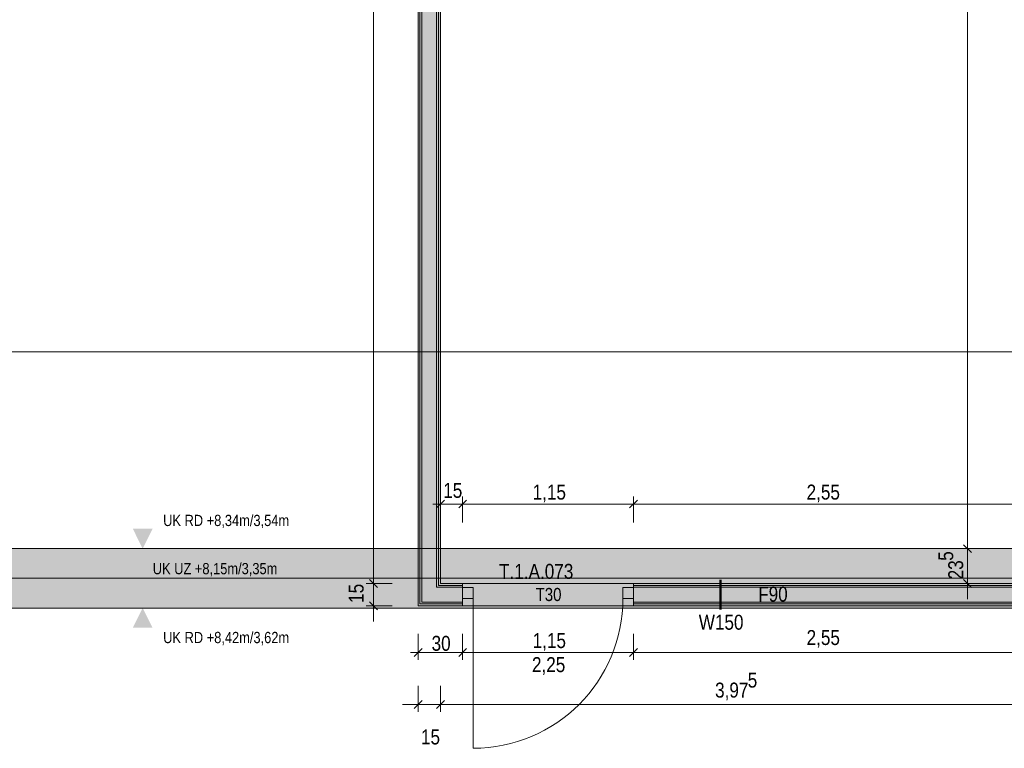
# Model space of a CAD drawing. Extents: x -620 to 300, y 62 to 1107.
# Tile 68 of 256: x -428 to -296, y 804 to 902. Entities that reach past the tile are written whole.
import ezdxf
from ezdxf.lldxf.tags import DXFTag

# ---------------------------------------------------------------- set-up
doc = ezdxf.new("R2010")
doc.units = 0
doc.layers.get('0').update_dxf_attribs({"lineweight": 35})
for name, color, linetype, lineweight, true_color in [('00 -Bauelemente -Dämmung innen', 7, 'Continuous', 9, 0xff7fe6), ('00 -Bauelemente -Gipskarton', 7, 'Continuous', 9, 0xff7fe6), ('00_Beschriftung UZ', 3, 'Continuous', 13, 0x00ff00), ('30 -34 Innenwände- 2 nichttragend', 7, 'Continuous', 18, 0xff7fe6), ('30 -34 Innenwände- 4 Türen_Fenster', 9, 'Continuous', 15, 0x808080), ('30 -35 Decken- 1 Konstruktion-Träger- Stahlbeton', 7, 'grob-A06G9FRA8I', 13, 0x33aa00), ('70 -76 Bemaßung- 2 Allgemein', 9, 'Continuous', 5, 0x808080), ('iwb_Schraffur_ F90_feuerbestaendig', 1, 'Continuous', 13, 0xff0000)]:
    doc.layers.add(name, color=color, linetype=linetype, lineweight=lineweight, true_color=true_color)
for name, color, linetype, lineweight in [('70 -71 Achsen- 1 Gebäudeachsen', 7, 'STRICHPUNKT2-A06G9FR98I', 18), ('70 -75 Raumstempel- 3 Wandstempel', 7, 'Continuous', 50), ('Keine', 7, 'Continuous', 9)]:
    doc.layers.add(name, color=color, linetype=linetype, lineweight=lineweight)
doc.layers.add('iwb_Schraffur_Unterzug', color=7, linetype='Continuous', lineweight=5, true_color=0xffffcc, plot=False)
doc.styles.get("Standard").update_dxf_attribs({"font": 'ARIALN.TTF'})
tags = doc.linetypes.add('grob-A06G9FRA8I', pattern=[14, 3, -8, 3]).pattern_tags.tags
tags[8:9] = [DXFTag(74, 4), DXFTag(75, 0), DXFTag(340, '0'), DXFTag(46, 0.0), DXFTag(50, 0.0), DXFTag(44, 0.0), DXFTag(45, 0.0)]
tags[6:7] = [DXFTag(74, 4), DXFTag(75, 0), DXFTag(340, '0'), DXFTag(46, 0.0), DXFTag(50, 0.0), DXFTag(44, 0.0), DXFTag(45, 0.0)]
tags[4:5] = [DXFTag(74, 4), DXFTag(75, 0), DXFTag(340, '0'), DXFTag(46, 0.0), DXFTag(50, 0.0), DXFTag(44, 0.0), DXFTag(45, 0.0)]
tags = doc.linetypes.add('STRICHPUNKT2-A06G9FR98I', pattern=[12.7, 6.35, -3.175, 0, -3.175]).pattern_tags.tags
tags[10:11] = [DXFTag(74, 4), DXFTag(75, 0), DXFTag(340, '0'), DXFTag(46, 0.0), DXFTag(50, 0.0), DXFTag(44, 0.0), DXFTag(45, 0.0)]
tags[8:9] = [DXFTag(74, 4), DXFTag(75, 0), DXFTag(340, '0'), DXFTag(46, 0.0), DXFTag(50, 0.0), DXFTag(44, 0.0), DXFTag(45, 0.0)]
tags[6:7] = [DXFTag(74, 4), DXFTag(75, 0), DXFTag(340, '0'), DXFTag(46, 0.0), DXFTag(50, 0.0), DXFTag(44, 0.0), DXFTag(45, 0.0)]
tags[4:5] = [DXFTag(74, 4), DXFTag(75, 0), DXFTag(340, '0'), DXFTag(46, 0.0), DXFTag(50, 0.0), DXFTag(44, 0.0), DXFTag(45, 0.0)]

# ---------------------------------------------------------------- blocks, each defined once
blk = doc.blocks.new('Referenz-A06G9FRB8I')
at = {"layer": '00 -Bauelemente -Dämmung innen', "color": 0, "linetype": 'Continuous', "ltscale": 0.13}
for p, q in [((-374.08, 823.85), (-374.08, 988.05)), ((-372.08, 825.85), (-372.08, 988.05)), ((-372.08, 825.85), (-368.58, 825.85)), ((-345.58, 825.85), (-294.58, 825.85)), ((-374.08, 823.85), (-368.58, 823.85)), ((-345.58, 823.85), (-294.58, 823.85))]:
    blk.add_line(p, q, dxfattribs=at)
at = {"layer": '00 -Bauelemente -Gipskarton', "color": 0, "linetype": 'Continuous', "ltscale": 0.13}
for p, q in [((-374.58, 823.35), (-374.58, 988.05)), ((-374.33, 823.6), (-374.33, 988.05)), ((-374.08, 823.85), (-374.08, 988.05)), ((-372.08, 825.85), (-372.08, 988.05)), ((-371.83, 826.1), (-371.83, 988.05)), ((-371.58, 826.35), (-371.58, 988.05)), ((-372.08, 825.85), (-368.58, 825.85)), ((-371.83, 826.1), (-368.58, 826.1)), ((-371.58, 826.35), (-368.58, 826.35)), ((-345.58, 826.35), (-294.58, 826.35)), ((-345.58, 826.1), (-294.58, 826.1)), ((-345.58, 825.85), (-294.58, 825.85)), ((-374.08, 823.85), (-368.58, 823.85)), ((-345.58, 823.85), (-294.58, 823.85)), ((-374.58, 823.35), (-368.58, 823.35)), ((-374.33, 823.6), (-368.58, 823.6)), ((-345.58, 823.6), (-294.58, 823.6)), ((-345.58, 823.35), (-294.58, 823.35))]:
    blk.add_line(p, q, dxfattribs=at)
at = {"layer": '00_Beschriftung UZ', "color": 0, "linetype": 'Continuous', "lineweight": 0, "ltscale": 0.13}
for points in [[(-413.01, 833.72), (-411.68, 831.05), (-410.34, 833.72)], [(-413.01, 820.38), (-411.68, 823.05), (-410.34, 820.38)]]:
    blk.add_solid(points, dxfattribs=at)
at = {"layer": '30 -34 Innenwände- 2 nichttragend', "color": 0, "linetype": 'Continuous', "ltscale": 0.18}
for p, q in [((-374.58, 823.35), (-374.58, 988.05)), ((-371.58, 826.35), (-371.58, 988.05)), ((-371.58, 826.35), (-368.58, 826.35)), ((-368.58, 826.1), (-368.58, 826.35)), ((-368.58, 826.1), (-368.58, 826.35)), ((-368.58, 825.85), (-368.58, 826.1)), ((-368.58, 823.35), (-368.58, 826.1)), ((-368.58, 823.85), (-368.58, 825.85)), ((-345.58, 826.1), (-345.58, 826.35)), ((-345.58, 826.1), (-345.58, 826.35)), ((-345.58, 826.35), (-294.58, 826.35)), ((-345.58, 825.85), (-345.58, 826.1)), ((-345.58, 823.35), (-345.58, 826.1)), ((-345.58, 823.85), (-345.58, 825.85)), ((-368.58, 823.6), (-368.58, 823.85)), ((-345.58, 823.6), (-345.58, 823.85)), ((-374.58, 823.35), (-368.58, 823.35)), ((-368.58, 823.35), (-368.58, 823.6)), ((-345.58, 823.35), (-345.58, 823.6)), ((-345.58, 823.35), (-294.58, 823.35))]:
    blk.add_line(p, q, dxfattribs=at)
at = {"layer": '30 -34 Innenwände- 4 Türen_Fenster', "color": 0, "linetype": 'grob-A06G9FRA8I', "ltscale": 0.15}
for p, q in [((-368.58, 826.35), (-345.58, 826.35)), ((-367.18, 824.35), (-367.18, 804.15)), ((-368.58, 823.35), (-345.58, 823.35))]:
    blk.add_line(p, q, dxfattribs=at)
at = {"layer": '30 -34 Innenwände- 4 Türen_Fenster', "color": 0, "linetype": 'Continuous', "ltscale": 0.15}
for p, q in [((-368.58, 825.81), (-367.18, 825.81)), ((-368.58, 824.35), (-368.58, 825.81)), ((-367.18, 825.81), (-367.18, 824.35)), ((-346.98, 825.81), (-345.58, 825.81)), ((-346.98, 824.35), (-346.98, 825.81)), ((-345.58, 825.81), (-345.58, 824.35)), ((-367.18, 824.35), (-368.58, 824.35)), ((-345.58, 824.35), (-346.98, 824.35))]:
    blk.add_line(p, q, dxfattribs=at)
at = {"layer": '30 -34 Innenwände- 4 Türen_Fenster', "color": 0, "linetype": 'grob-A06G9FRA8I', "ltscale": 0.15}
blk.add_ellipse((-367.18, 824.35), major_axis=(0, -20.2), ratio=1, start_param=0, end_param=1.570796, dxfattribs=at)
at = {"layer": '30 -35 Decken- 1 Konstruktion-Träger- Stahlbeton', "color": 0}
for p, q in [((-129.58, 831.05), (-451.58, 831.05)), ((-129.58, 823.05), (-451.58, 823.05))]:
    blk.add_line(p, q, dxfattribs=at)
at = {"layer": '70 -71 Achsen- 1 Gebäudeachsen', "color": 0, "linetype": 'STRICHPUNKT2-A06G9FR98I', "ltscale": 0.18}
for p, q in [((-538.63, 857.55), (75.97, 857.55)), ((-538.63, 827.05), (75.97, 827.05))]:
    blk.add_line(p, q, dxfattribs=at)
at = {"layer": '70 -75 Raumstempel- 3 Wandstempel', "color": 0, "linetype": 'Continuous', "ltscale": 0.5}
blk.add_line((-333.83, 822.85), (-333.83, 826.85), dxfattribs=at)
at = {"layer": '70 -76 Bemaßung- 2 Allgemein', "color": 0, "linetype": 'Continuous', "ltscale": 0.13}
for p, q in [((-380.58, 827.41), (-380.58, 986.99)), ((-300.58, 832.11), (-300.58, 986.99)), ((-372.58, 837.05), (-370.52, 837.05)), ((-371.58, 834.55), (-371.58, 838.05)), ((-369.64, 837.05), (-370.52, 837.05)), ((-367.58, 837.05), (-369.64, 837.05)), ((-369.58, 837.05), (-367.52, 837.05)), ((-368.58, 834.55), (-368.58, 838.05)), ((-368.58, 834.55), (-368.58, 838.05)), ((-346.64, 837.05), (-367.52, 837.05)), ((-344.58, 837.05), (-346.64, 837.05)), ((-346.58, 837.05), (-344.52, 837.05)), ((-345.58, 834.55), (-345.58, 838.05)), ((-345.58, 834.55), (-345.58, 838.05)), ((-295.64, 837.05), (-344.52, 837.05)), ((-295.64, 837.05), (-296.7, 837.05)), ((-293.58, 837.05), (-295.64, 837.05)), ((-293.58, 837.05), (-295.64, 837.05)), ((-300.58, 832.11), (-300.58, 833.17)), ((-300.58, 830.05), (-300.58, 832.11)), ((-300.58, 830.05), (-300.58, 832.11)), ((-298.08, 831.05), (-301.58, 831.05)), ((-298.08, 831.05), (-301.58, 831.05)), ((-300.58, 826.35), (-300.58, 831.05)), ((-380.58, 827.41), (-380.58, 828.47)), ((-380.58, 825.35), (-380.58, 827.41)), ((-380.58, 825.35), (-380.58, 827.41)), ((-300.58, 827.35), (-300.58, 825.29)), ((-378.08, 826.35), (-381.58, 826.35)), ((-378.08, 826.35), (-381.58, 826.35)), ((-380.58, 823.35), (-380.58, 826.35)), ((-298.08, 826.35), (-301.58, 826.35)), ((-300.58, 825.29), (-300.58, 824.23)), ((-380.58, 824.35), (-380.58, 822.29)), ((-378.08, 823.35), (-381.58, 823.35)), ((-380.58, 822.29), (-380.58, 821.23)), ((-374.58, 819.55), (-374.58, 816.05)), ((-368.58, 819.55), (-368.58, 816.05)), ((-368.58, 819.55), (-368.58, 816.05)), ((-345.58, 819.55), (-345.58, 816.05)), ((-345.58, 819.55), (-345.58, 816.05)), ((-375.58, 817.05), (-373.52, 817.05)), ((-369.64, 817.05), (-373.52, 817.05)), ((-367.58, 817.05), (-369.64, 817.05)), ((-369.58, 817.05), (-367.52, 817.05)), ((-346.64, 817.05), (-367.52, 817.05)), ((-344.58, 817.05), (-346.64, 817.05)), ((-346.58, 817.05), (-344.52, 817.05)), ((-295.64, 817.05), (-344.52, 817.05)), ((-293.58, 817.05), (-295.64, 817.05)), ((-374.58, 812.55), (-374.58, 809.05)), ((-371.58, 812.55), (-371.58, 809.05)), ((-371.58, 812.55), (-371.58, 809.05)), ((-375.64, 810.05), (-376.7, 810.05)), ((-373.58, 810.05), (-375.64, 810.05)), ((-371.58, 810.05), (-374.58, 810.05)), ((-372.58, 810.05), (-370.52, 810.05)), ((-372.58, 810.05), (-370.52, 810.05)), ((-370.52, 810.05), (-369.45, 810.05)), ((-293.14, 810.05), (-370.52, 810.05))]:
    blk.add_line(p, q, dxfattribs=at)
at = {"layer": '70 -76 Bemaßung- 2 Allgemein', "color": 0, "linetype": 'Continuous', "lineweight": 20, "ltscale": 0.2}
for p, q in [((-372.11, 836.52), (-371.04, 837.58)), ((-368.04, 837.58), (-369.11, 836.52)), ((-369.11, 836.52), (-368.04, 837.58)), ((-345.04, 837.58), (-346.11, 836.52)), ((-346.11, 836.52), (-345.04, 837.58)), ((-300.04, 830.52), (-301.11, 831.58)), ((-300.04, 830.52), (-301.11, 831.58)), ((-380.04, 825.82), (-381.11, 826.88)), ((-380.04, 825.82), (-381.11, 826.88)), ((-301.11, 826.88), (-300.04, 825.82)), ((-381.11, 823.88), (-380.04, 822.82)), ((-375.11, 816.52), (-374.04, 817.58)), ((-369.11, 816.52), (-368.04, 817.58)), ((-368.04, 817.58), (-369.11, 816.52)), ((-346.11, 816.52), (-345.04, 817.58)), ((-345.04, 817.58), (-346.11, 816.52)), ((-374.04, 810.58), (-375.11, 809.52)), ((-372.11, 809.52), (-371.04, 810.58)), ((-372.11, 809.52), (-371.04, 810.58))]:
    blk.add_line(p, q, dxfattribs=at)
at = {"layer": '00_Beschriftung UZ', "color": 0, "linetype": 'Continuous', "lineweight": 5, "ltscale": 0.13, "char_height": 1.5103, "attachment_point": 1}
for s, insert in [('{\\fArial Narrow;UK RD +8,34m/3,54m}', (-408.92, 835.6)), ('{\\fArial Narrow;UK RD +8,42m/3,62m}', (-408.92, 819.83))]:
    blk.add_mtext(s, dxfattribs=dict(at, insert=insert))
at = {"layer": '00_Beschriftung UZ', "color": 0, "linetype": 'ByBlock', "lineweight": 5, "ltscale": 0.13, "insert": (-410.32, 829.11), "char_height": 1.5103, "attachment_point": 1}
blk.add_mtext('{\\fArial Narrow;UK UZ +8,15m/3,35m}', dxfattribs=at)
at = {"layer": '70 -75 Raumstempel- 3 Wandstempel', "color": 0, "linetype": 'Continuous', "ltscale": 0.5, "char_height": 2.0138, "attachment_point": 1}
for s, insert in [('{\\fArial Narrow;F90}', (-328.76, 825.93)), ('{\\fArial Narrow;W150}', (-336.77, 822.14))]:
    blk.add_mtext(s, dxfattribs=dict(at, insert=insert))
at = {"layer": '70 -76 Bemaßung- 2 Allgemein', "color": 0, "linetype": 'Continuous', "ltscale": 0.13, "char_height": 2.0138, "attachment_point": 1}
for s, insert in [('{\\fArial Narrow;15}', (-371.19, 839.9)), ('{\\fArial Narrow;1,15}', (-359.15, 839.67)), ('{\\fArial Narrow;2,55}', (-322.24, 839.67)), ('{\\fArial Narrow;2,55}', (-322.24, 820.08)), ('{\\fArial Narrow;30}', (-372.76, 819.3)), ('{\\fArial Narrow;1,15}', (-359.15, 819.67)), ('{\\fArial Narrow;2,25}', (-359.24, 816.43)), ('{\\fArial Narrow;5}', (-330.17, 814.35)), ('{\\fArial Narrow;3,97}', (-334.57, 813)), ('{\\fArial Narrow;15}', (-374.19, 806.69))]:
    blk.add_mtext(s, dxfattribs=dict(at, insert=insert))
at = {"layer": '70 -76 Bemaßung- 2 Allgemein', "color": 0, "linetype": 'Continuous', "ltscale": 0.13, "char_height": 2.0138, "attachment_point": 1, "rotation": 90}
for s, insert in [('{\\fArial Narrow;5}', (-304.5, 829.41)), ('{\\fArial Narrow;23}', (-303.16, 826.91)), ('{\\fArial Narrow;15}', (-383.93, 823.74))]:
    blk.add_mtext(s, dxfattribs=dict(at, insert=insert))
at = {"layer": 'Keine', "color": 0, "linetype": 'Continuous', "ltscale": 0.13, "attachment_point": 1}
for s, insert, char_height in [('{\\fArial Narrow;T.1.A.073}', (-363.67, 828.99), 2.0138), ('{\\fArial Narrow;T30}', (-358.74, 825.75), 1.7621)]:
    blk.add_mtext(s, dxfattribs=dict(at, insert=insert, char_height=char_height))
blk = doc.blocks.new('Referenz-A06G9FRD8I')
at = {"layer": 'iwb_Schraffur_ F90_feuerbestaendig', "linetype": 'Continuous', "ltscale": 0.13}
for points in [[(-368.57, 823.35), (-374.57, 823.35), (-374.57, 988.05), (-374.08, 988.05), (-374.08, 997.35), (-372.08, 997.35), (-372.08, 988.05), (-371.57, 988.05), (-371.57, 826.35), (-368.57, 826.35)], [(-345.57, 823.35), (-345.57, 826.35), (-292.07, 826.35), (-292.07, 996.05), (-289.07, 996.05), (-289.07, 823.35)]]:
    blk.add_hatch(color=256, dxfattribs=at).paths.add_polyline_path(points)
at = {"layer": 'iwb_Schraffur_Unterzug', "linetype": 'Continuous', "ltscale": 0.13}
for points in [[(-451.58, 827.05), (-451.58, 831.05), (75.97, 831.05)], [(-451.58, 827.05), (75.97, 831.05), (75.97, 828.12)], [(-451.58, 827.05), (75.97, 828.12), (75.97, 825.98)], [(-451.58, 827.05), (75.97, 825.98), (75.97, 823.05)], [(-451.58, 827.05), (75.97, 823.05), (-451.58, 823.05)]]:
    blk.add_solid(points, dxfattribs=at)

msp = doc.modelspace()

# ---------------------------------------------------------------- block references
at = {"color": 8, "lineweight": 25, "ltscale": 0.25, "true_color": 0x808080}
for name in ['Referenz-A06G9FRB8I', 'Referenz-A06G9FRD8I']:
    msp.add_blockref(name, (0, 0), dxfattribs=at)

doc.saveas('drawing.dxf')
